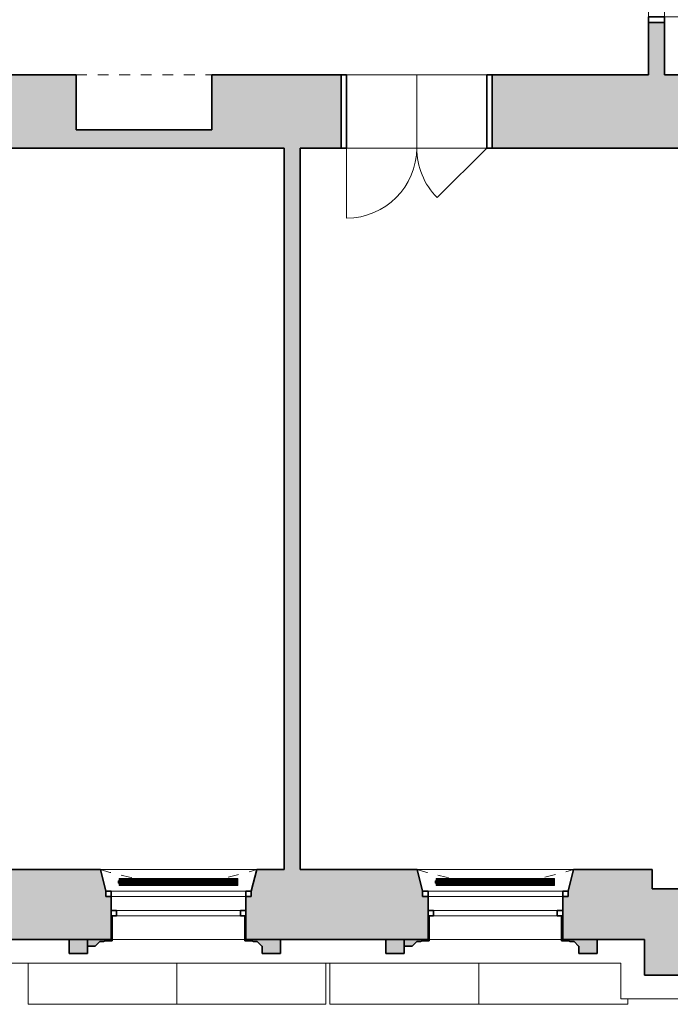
# Model space of a CAD drawing. Header units: metres. Extents: x -0.2 to 46.9, y -0.5 to 28.
# Tile 19 of 30: x 28.2 to 34.2, y -0.2 to 8.9. Entities that reach past the tile are written whole.
import ezdxf

# ---------------------------------------------------------------- set-up
doc = ezdxf.new("R2010")
doc.units = ezdxf.units.M
doc.linetypes.add('AV - Cerch_ 1 tecka 4mm', pattern=[0.006, 0.004, -0.001, 0, -0.001])
for name, color, linetype, lineweight in [('AV-SRAFY', 7, 'Continuous', 35), ('AV-STAVBA', 7, 'Continuous', 18), ('AV-VYBAVENI', 7, 'Continuous', 18)]:
    doc.layers.add(name, color=color, linetype=linetype, lineweight=lineweight)

# ---------------------------------------------------------------- blocks, each defined once
blk = doc.blocks.new('DO_1-L_Ocel_ - 800x1970_150-925843-3NP')
at = {"layer": 'AV-STAVBA', "color": 254, "true_color": 0xcccccc}
for p, q in [((0.4, 0.875), (0.4, 0.075)), ((-0.4, 0.075), (0.4, 0.075)), ((-0.4, -0.075), (0.4, -0.075))]:
    blk.add_line(p, q, dxfattribs=at)
at = {"layer": 'AV-STAVBA', "color": 254, "linetype": 'AV - Cerch_ 1 tecka 4mm', "true_color": 0xcccccc}
for p, q in [((-0.45, 0.075), (0.45, 0.075)), ((-0.4, 0.075), (0.4, 0.075)), ((-0.45, -0.075), (0.45, -0.075)), ((-0.4, -0.075), (0.4, -0.075))]:
    blk.add_line(p, q, dxfattribs=at)
at = {"layer": 'AV-STAVBA', "color": 254, "lineweight": 35, "true_color": 0xcccccc}
for p, q in [((-0.4, 0.075), (-0.45, 0.075)), ((-0.45, 0.075), (-0.45, -0.075)), ((-0.4, -0.075), (-0.4, 0.075)), ((0.45, 0.075), (0.4, 0.075)), ((0.4, 0.075), (0.4, -0.075)), ((0.45, -0.075), (0.45, 0.075)), ((-0.45, -0.075), (-0.4, -0.075)), ((0.4, -0.075), (0.45, -0.075))]:
    blk.add_line(p, q, dxfattribs=at)
at = {"layer": 'AV-STAVBA', "color": 254, "true_color": 0xcccccc}
blk.add_arc((0.4, 0.075), 0.8, 90, 180, dxfattribs=at)
blk = doc.blocks.new('GM_Nika_obdélníková - 1560x2600-996964-3NP')
at = {"layer": 'AV-STAVBA', "color": 254, "linetype": 'AV - Cerch_ 1 tecka 4mm', "true_color": 0xcccccc}
blk.add_line((-0.63, 0.34), (0.63, 0.34), dxfattribs=at)
blk = doc.blocks.new('DO_2-L_Obl__členěné_222 - 1300x2550_zdobné-998353-3NP')
at = {"layer": 'AV-STAVBA', "color": 254, "true_color": 0xcccccc}
for p, q in [((0.65, 0.86), (0.65, 0.21)), ((-0.65, 0.21), (-0.1904, 0.6696)), ((-0.65, 0.21), (0.65, 0.21)), ((-0.65, -0.47), (-0.65, 0.21)), ((0, 0.21), (0, -0.47)), ((0.65, -0.47), (0.65, 0.21)), ((-0.7, -0.47), (-0.65, -0.47)), ((-0.65, -0.47), (0.65, -0.47)), ((0.65, -0.47), (0.7, -0.47))]:
    blk.add_line(p, q, dxfattribs=at)
at = {"layer": 'AV-STAVBA', "color": 254, "lineweight": 35, "true_color": 0xcccccc}
for p, q in [((-0.65, 0.21), (-0.7, 0.21)), ((-0.7, 0.21), (-0.7, -0.47)), ((-0.65, -0.47), (-0.65, 0.21)), ((0.7, 0.21), (0.65, 0.21)), ((0.65, 0.21), (0.65, -0.47)), ((0.7, -0.47), (0.7, 0.21)), ((-0.7, -0.47), (-0.65, -0.47)), ((0.65, -0.47), (0.7, -0.47))]:
    blk.add_line(p, q, dxfattribs=at)
at = {"layer": 'AV-STAVBA', "color": 254, "linetype": 'AV - Cerch_ 1 tecka 4mm', "true_color": 0xcccccc}
for p, q in [((-0.65, 0.21), (0.65, 0.21)), ((-0.7, -0.47), (0.7, -0.47)), ((-0.65, -0.47), (0.65, -0.47))]:
    blk.add_line(p, q, dxfattribs=at)
at = {"layer": 'AV-STAVBA', "color": 254, "true_color": 0xcccccc}
for centre, start, end in [((0.65, 0.21), 90, 180), ((-0.65, 0.21), 360, 45)]:
    blk.add_arc(centre, 0.65, start, end, dxfattribs=at)
blk = doc.blocks.new('WI_2-2_dvojité_bez středního sloupku - 1250x2320-1217601-3NP')
at = {"layer": 'AV-STAVBA', "color": 254, "linetype": 'AV - Cerch_ 1 tecka 4mm', "lineweight": 13, "true_color": 0xcccccc}
for p, q in [((0.675, 0.325), (-0.675, 0.325)), ((-0.675, 0.325), (0.675, 0.325)), ((0.625, 0.325), (-0.625, 0.325)), ((0.675, -0.325), (-0.675, -0.325)), ((0.625, -0.325), (-0.625, -0.325)), ((-0.625, -0.325), (0.625, -0.325))]:
    blk.add_line(p, q, dxfattribs=at)
at = {"layer": 'AV-STAVBA', "color": 254, "lineweight": 35, "true_color": 0xcccccc}
for p, q in [((-0.625, 0.125), (-0.675, 0.125)), ((-0.675, 0.125), (-0.675, 0.075)), ((-0.625, 0.075), (-0.625, 0.125)), ((0.675, 0.125), (0.625, 0.125)), ((0.625, 0.125), (0.625, 0.075)), ((0.675, 0.075), (0.675, 0.125)), ((-0.675, 0.075), (-0.625, 0.075)), ((0.625, 0.075), (0.675, 0.075)), ((-0.625, -0.105), (-0.625, -0.055)), ((-0.625, -0.055), (-0.575, -0.055)), ((-0.575, -0.055), (-0.575, -0.105)), ((0.575, -0.105), (0.575, -0.055)), ((0.575, -0.055), (0.625, -0.055)), ((0.625, -0.055), (0.625, -0.105)), ((-0.575, -0.105), (-0.625, -0.105)), ((0.625, -0.105), (0.575, -0.105))]:
    blk.add_line(p, q, dxfattribs=at)
at = {"layer": 'AV-STAVBA', "color": 254, "true_color": 0xcccccc}
for p, q in [((-0.675, 0.075), (-0.675, 0.125)), ((-0.675, 0.125), (0.675, 0.125)), ((-0.625, 0.125), (0.031, 0.125)), ((-0.625, 0.075), (-0.625, 0.125)), ((0.031, 0.125), (0.625, 0.125)), ((0.625, 0.075), (0.625, 0.125)), ((0.675, 0.075), (0.675, 0.125)), ((-0.675, 0.075), (0.675, 0.075)), ((0.031, 0.075), (-0.625, 0.075)), ((0.625, 0.075), (0.031, 0.075)), ((-0.625, -0.055), (-0.625, -0.105)), ((-0.625, -0.055), (0.625, -0.055)), ((0.031, -0.055), (-0.575, -0.055)), ((-0.575, -0.055), (-0.575, -0.105)), ((0.575, -0.055), (0.031, -0.055)), ((0.575, -0.055), (0.575, -0.105)), ((0.625, -0.055), (0.625, -0.105)), ((-0.625, -0.105), (0.625, -0.105)), ((-0.575, -0.105), (0.031, -0.105)), ((0.031, -0.105), (0.575, -0.105))]:
    blk.add_line(p, q, dxfattribs=at)
blk = doc.blocks.new('GM_Nika se zkoseným ostěním a klenutým nadpražím - 1350x2500_200-1217707-3NP')
at = {"layer": 'AV-STAVBA', "color": 254, "linetype": 'AV - Cerch_ 1 tecka 4mm', "lineweight": 13, "true_color": 0xcccccc}
for p, q in [((0.675, 0.325), (-0.675, 0.325)), ((0.725, -0.325), (-0.725, -0.325))]:
    blk.add_line(p, q, dxfattribs=at)
blk.add_arc((0, -2.5374), 2.3281, 71.85581, 108.14419, dxfattribs=at)
blk = doc.blocks.new('GM_Nika_zkosené ostění - v900-1218213-3NP')
at = {"layer": 'AV-STAVBA', "color": 254, "linetype": 'AV - Cerch_ 1 tecka 4mm', "lineweight": 13, "true_color": 0xcccccc}
blk.add_line((-0.6, 0.325), (0.85, 0.325), dxfattribs=at)
blk = doc.blocks.new('Podokenní římsa 3NP - Podokenní římsa 3NP-1611802-3NP')
at = {"layer": 'AV-STAVBA', "color": 254, "true_color": 0xcccccc}
for p, q in [((21.7948, 0.1382), (33.7591, 0.1382)), ((33.7591, 0.1382), (33.7591, -0.1918)), ((33.7591, -0.1918), (34.8191, -0.1918))]:
    blk.add_line(p, q, dxfattribs=at)
blk = doc.blocks.new('Tympanon a šambrána 3NP7 - Tympanon a šambrána 2NP-1616171-3NP')
at = {"layer": 'AV-STAVBA', "true_color": 0xcccccc}
h = blk.add_hatch(color=254, dxfattribs=at)
h.paths.add_polyline_path([(7.6298, 0.2282), (7.7999, 0.2282), (7.7999, 0.3582), (7.4799, 0.3582), (7.4799, 0.5782), (7.4699, 0.5782), (7.4699, 0.3482), (7.5349, 0.3482), (7.5501, 0.3394), (7.5851, 0.3394), (7.6276, 0.297), (7.6298, 0.297)])
h.paths.add_polyline_path([(6.0099, 0.297), (6.0822, 0.297), (6.1246, 0.3394), (6.1596, 0.3394), (6.1749, 0.3482), (6.2399, 0.3482), (6.2399, 0.5782), (6.2299, 0.5782), (6.2299, 0.3582), (6.0099, 0.3582)])
blk.add_hatch(color=254, dxfattribs=at).paths.add_polyline_path([(6.0099, 0.2282), (6.0099, 0.3582), (5.8398, 0.3582), (5.8398, 0.2282)])
at = {"layer": 'AV-STAVBA', "color": 254, "lineweight": 35, "true_color": 0xcccccc}
for p, q in [((6.2299, 0.5782), (6.2299, 0.3582)), ((6.2399, 0.3482), (6.2399, 0.5782)), ((7.4699, 0.5782), (7.4699, 0.3482)), ((7.4799, 0.3582), (7.4799, 0.5782)), ((6.0099, 0.3582), (5.8398, 0.3582)), ((5.8398, 0.3582), (5.8398, 0.2282)), ((6.2299, 0.3582), (6.0099, 0.3582)), ((6.0099, 0.3582), (6.0099, 0.297)), ((6.0099, 0.2282), (6.0099, 0.3582)), ((6.0099, 0.297), (6.0822, 0.297)), ((6.0822, 0.297), (6.1246, 0.3394)), ((6.1246, 0.3394), (6.1596, 0.3394)), ((6.1596, 0.3394), (6.1749, 0.3482)), ((6.1749, 0.3482), (6.2399, 0.3482)), ((7.4699, 0.3482), (7.5349, 0.3482)), ((7.7999, 0.3582), (7.4799, 0.3582)), ((7.5349, 0.3482), (7.5501, 0.3394)), ((7.5501, 0.3394), (7.5851, 0.3394)), ((7.5851, 0.3394), (7.6276, 0.297)), ((7.6276, 0.297), (7.6298, 0.297)), ((7.6298, 0.297), (7.6298, 0.2282)), ((7.7999, 0.2282), (7.7999, 0.3582)), ((5.8398, 0.2282), (6.0099, 0.2282)), ((7.6298, 0.2282), (7.7999, 0.2282))]:
    blk.add_line(p, q, dxfattribs=at)
blk = doc.blocks.new('Tympanon a šambrána 3NP8 - Tympanon a šambrána 2NP-1616281-3NP')
at = {"layer": 'AV-STAVBA', "true_color": 0xcccccc}
h = blk.add_hatch(color=254, dxfattribs=at)
h.paths.add_polyline_path([(7.6298, 0.2282), (7.7999, 0.2282), (7.7999, 0.3582), (7.4799, 0.3582), (7.4799, 0.5782), (7.4699, 0.5782), (7.4699, 0.3482), (7.5349, 0.3482), (7.5501, 0.3394), (7.5851, 0.3394), (7.6276, 0.297), (7.6298, 0.297)])
h.paths.add_polyline_path([(6.0822, 0.297), (6.1246, 0.3394), (6.1596, 0.3394), (6.1749, 0.3482), (6.2399, 0.3482), (6.2399, 0.5782), (6.2299, 0.5782), (6.2299, 0.3582), (6.0099, 0.3582), (6.0099, 0.297)])
blk.add_hatch(color=254, dxfattribs=at).paths.add_polyline_path([(6.0099, 0.2282), (6.0099, 0.3582), (5.8398, 0.3582), (5.8398, 0.2282)])
at = {"layer": 'AV-STAVBA', "color": 254, "lineweight": 35, "true_color": 0xcccccc}
for p, q in [((6.2299, 0.5782), (6.2299, 0.3582)), ((6.2399, 0.3482), (6.2399, 0.5782)), ((7.4699, 0.5782), (7.4699, 0.3482)), ((7.4799, 0.3582), (7.4799, 0.5782)), ((6.0099, 0.3582), (5.8398, 0.3582)), ((5.8398, 0.3582), (5.8398, 0.2282)), ((6.2299, 0.3582), (6.0099, 0.3582)), ((6.0099, 0.3582), (6.0099, 0.297)), ((6.0099, 0.2282), (6.0099, 0.3582)), ((6.0099, 0.297), (6.0822, 0.297)), ((6.0822, 0.297), (6.1246, 0.3394)), ((6.1246, 0.3394), (6.1596, 0.3394)), ((6.1596, 0.3394), (6.1749, 0.3482)), ((6.1749, 0.3482), (6.2399, 0.3482)), ((7.4699, 0.3482), (7.5349, 0.3482)), ((7.7999, 0.3582), (7.4799, 0.3582)), ((7.5349, 0.3482), (7.5501, 0.3394)), ((7.5501, 0.3394), (7.5851, 0.3394)), ((7.5851, 0.3394), (7.6276, 0.297)), ((7.6276, 0.297), (7.6298, 0.297)), ((7.6298, 0.297), (7.6298, 0.2282)), ((7.7999, 0.2282), (7.7999, 0.3582)), ((5.8398, 0.2282), (6.0099, 0.2282)), ((7.6298, 0.2282), (7.7999, 0.2282))]:
    blk.add_line(p, q, dxfattribs=at)
blk = doc.blocks.new('D0089 - 1514 - OÚPSŘ_Benešova_rvt-1-3NP')
at = {"layer": 'AV-SRAFY', "lineweight": 18, "true_color": 0xcccccc}
h = blk.add_hatch(color=254, dxfattribs=at)
h.paths.add_polyline_path([(34.1648, 8.3782), (34.1648, 8.8632), (34.0148, 8.8632), (34.0148, 8.3782)])
h.paths.add_polyline_path([(34.0148, 9.7632), (34.1648, 9.7632), (34.1648, 14.0482), (34.0148, 14.0482), (34.0148, 9.9449)])
h = blk.add_hatch(color=254, dxfattribs=at)
h.paths.add_polyline_path([(32.5648, 7.6982), (39.2348, 7.6982), (39.2348, 8.3782), (32.5648, 8.3782)])
h.paths.add_polyline_path([(18.6548, 7.6982), (19.0224, 7.6982), (19.0224, 8.3782), (17.7648, 8.3782), (17.7648, 8.0382), (17.5048, 8.0382), (17.5048, 7.6982), (18.0048, 7.6982), (18.0048, 7.8732), (18.6548, 7.8732), (18.6548, 7.7112)])
h.paths.add_polyline_path([(20.4224, 7.6982), (22.8123, 7.6982), (22.8123, 8.3782), (20.4224, 8.3782)])
h.paths.add_polyline_path([(30.7848, 7.6982), (31.1648, 7.6982), (31.1648, 8.3782), (29.9648, 8.3782), (29.9648, 7.8682), (28.7048, 7.8682), (28.7048, 8.3782), (24.2123, 8.3782), (24.2123, 7.6982), (30.6348, 7.6982)])
blk.add_hatch(color=254, dxfattribs=at).paths.add_polyline_path([(30.6348, 1.0082), (30.7848, 1.0082), (30.7848, 7.6982), (30.6348, 7.6982), (30.6348, 1.2801)])
h = blk.add_hatch(color=254, dxfattribs=at)
h.paths.add_polyline_path([(5.4448, 0.3582), (6.2299, 0.3582), (6.2299, 0.7582), (6.1799, 0.7582), (6.1799, 0.8082), (6.1299, 1.0082), (5.4348, 1.0082), (5.4348, 0.3582)])
h.paths.add_polyline_path([(26.1098, 0.3582), (26.1098, 0.7582), (26.0598, 0.7582), (26.0598, 0.8082), (26.0098, 1.0082), (24.5098, 1.0082), (24.4598, 0.8082), (24.4598, 0.7582), (24.4098, 0.7582), (24.4098, 0.3582), (25.8487, 0.3582)])
h.paths.add_polyline_path([(33.9791, 0.3582), (33.9791, 0.8282), (34.0498, 0.8282), (34.0498, 1.0082), (33.3198, 1.0082), (33.2698, 0.8082), (33.2698, 0.7582), (33.2198, 0.7582), (33.2198, 0.3582), (33.8314, 0.3582)])
h.paths.add_polyline_path([(13.8748, 0.3582), (14.9998, 0.3582), (14.9998, 0.7582), (14.9498, 0.7582), (14.9498, 0.8082), (14.8998, 1.0082), (13.4498, 1.0082), (13.3998, 0.8082), (13.3998, 0.7582), (13.3498, 0.7582), (13.3498, 0.3582), (13.3759, 0.3582)])
h.paths.add_polyline_path([(9.1599, 0.3582), (9.1599, 0.7582), (9.1099, 0.7582), (9.1099, 0.8082), (9.0599, 1.0082), (7.5799, 1.0082), (7.5299, 0.8082), (7.5299, 0.7582), (7.4799, 0.7582), (7.4799, 0.3582), (8.8856, 0.3582)])
h.paths.add_polyline_path([(27.3598, 0.3582), (29.0298, 0.3582), (29.0298, 0.7582), (28.9798, 0.7582), (28.9798, 0.8082), (28.9298, 1.0082), (27.4598, 1.0082), (27.4098, 0.8082), (27.4098, 0.7582), (27.3598, 0.7582), (27.3598, 0.5581)])
h.paths.add_polyline_path([(23.1598, 0.3582), (23.1598, 0.7582), (23.1098, 0.7582), (23.1098, 0.8082), (23.0598, 1.0082), (21.0598, 1.0082), (21.0198, 0.8082), (20.9698, 0.8082), (20.9698, 0.7582), (20.9198, 0.7582), (20.9198, 0.3582), (22.8552, 0.3582)])
h.paths.add_polyline_path([(16.2498, 0.3582), (18.5198, 0.3582), (18.5198, 0.7582), (18.4698, 0.7582), (18.4698, 0.8082), (18.4198, 0.8082), (18.3798, 1.0082), (16.3498, 1.0082), (16.2998, 0.8082), (16.2998, 0.7582), (16.2498, 0.7582), (16.2498, 0.5581)])
h.paths.add_polyline_path([(10.4099, 0.3582), (12.0998, 0.3582), (12.0998, 0.7582), (12.0498, 0.7582), (12.0498, 0.8082), (11.9998, 1.0082), (10.5099, 1.0082), (10.4599, 0.8082), (10.4599, 0.7582), (10.4099, 0.7582), (10.4099, 0.5581)])
h.paths.add_polyline_path([(31.9698, 0.3582), (31.9698, 0.7582), (31.9198, 0.7582), (31.9198, 0.8082), (31.8698, 1.0082), (30.3798, 1.0082), (30.3298, 0.8082), (30.3298, 0.7582), (30.2798, 0.7582), (30.2798, 0.3582), (31.8357, 0.3582)])
h = blk.add_hatch(color=254, dxfattribs=at)
h.paths.add_polyline_path([(33.9791, 0.0282), (35.5198, 0.0282), (35.5198, 0.4482), (35.4698, 0.4482), (35.4698, 0.4982), (35.4198, 0.4982), (35.3798, 0.8282), (33.9791, 0.8282), (33.9791, 0.3582)])
h.paths.add_polyline_path([(38.0721, 0.0282), (39.2648, 0.0282), (39.2648, 0.3282), (39.7648, 0.3282), (39.7648, 0.8282), (38.0598, 0.8282), (38.0198, 0.4982), (37.9698, 0.4982), (37.9698, 0.4482), (37.9198, 0.4482), (37.9198, 0.0282)])
at = {"layer": 'AV-STAVBA', "color": 254, "lineweight": 35, "true_color": 0xcccccc}
for p, q in [((34.1648, 8.8632), (34.0148, 8.8632)), ((34.0148, 8.8632), (34.0148, 8.3782)), ((34.1648, 8.3782), (34.1648, 8.8632)), ((28.7048, 8.3782), (24.2123, 8.3782)), ((28.7048, 7.8682), (28.7048, 8.3782)), ((31.1648, 8.3782), (29.9648, 8.3782)), ((29.9648, 8.3782), (29.9648, 7.8682)), ((31.1648, 7.6982), (31.1648, 8.3782)), ((34.0148, 8.3782), (32.5648, 8.3782)), ((32.5648, 8.3782), (32.5648, 7.6982)), ((39.2348, 8.3782), (34.1648, 8.3782)), ((29.9648, 7.8682), (28.7048, 7.8682)), ((24.2123, 7.6982), (30.6348, 7.6982)), ((30.6348, 7.6982), (30.6348, 1.0082)), ((30.7848, 7.6982), (31.1648, 7.6982)), ((30.7848, 1.0082), (30.7848, 7.6982)), ((32.5648, 7.6982), (39.2348, 7.6982)), ((28.9298, 1.0082), (27.4598, 1.0082)), ((28.9798, 0.8082), (28.9298, 1.0082)), ((30.3798, 1.0082), (30.3298, 0.8082)), ((30.6348, 1.0082), (30.3798, 1.0082)), ((31.8698, 1.0082), (30.7848, 1.0082)), ((31.9198, 0.8082), (31.8698, 1.0082)), ((33.3198, 1.0082), (33.2698, 0.8082)), ((34.0498, 1.0082), (33.3198, 1.0082)), ((34.0498, 0.8282), (34.0498, 1.0082)), ((35.3798, 0.8282), (34.0498, 0.8282)), ((29.0298, 0.6282), (29.0298, 0.7582)), ((30.2798, 0.7582), (30.2798, 0.6282)), ((31.9698, 0.6282), (31.9698, 0.7582)), ((33.2198, 0.7582), (33.2198, 0.6282)), ((29.0298, 0.3582), (29.0298, 0.5782)), ((30.2798, 0.5782), (30.2798, 0.3582)), ((31.9698, 0.3582), (31.9698, 0.5782)), ((33.2198, 0.5782), (33.2198, 0.3582)), ((27.3598, 0.3582), (29.0298, 0.3582)), ((30.2798, 0.3582), (31.9698, 0.3582)), ((33.2198, 0.3582), (33.9791, 0.3582)), ((33.9791, 0.3582), (33.9791, 0.0282)), ((33.9791, 0.0282), (35.5198, 0.0282))]:
    blk.add_line(p, q, dxfattribs=at)
at = {"layer": 'AV-STAVBA', "color": 254, "true_color": 0xcccccc}
for p, q in [((32.5148, 7.6982), (31.2148, 7.6982)), ((30.2798, 0.7582), (29.0298, 0.7582)), ((33.2198, 0.7582), (31.9698, 0.7582)), ((30.2698, 0.3582), (29.0398, 0.3582)), ((33.2098, 0.3582), (31.9798, 0.3582)), ((28.2577, 0.1382), (28.2577, -0.2418)), ((29.6403, 0.1382), (29.6403, -0.2418)), ((31.0229, -0.2418), (31.0229, 0.1382)), ((31.0577, 0.1382), (31.0577, -0.2418)), ((32.4403, 0.1382), (32.4403, -0.2418)), ((29.6403, -0.2418), (28.2577, -0.2418)), ((31.0229, -0.2418), (29.6403, -0.2418)), ((32.4403, -0.2418), (31.0577, -0.2418)), ((33.8229, -0.2418), (32.4403, -0.2418)), ((33.8229, -0.2418), (33.8229, -0.1918))]:
    blk.add_line(p, q, dxfattribs=at)
at = {"layer": 'AV-STAVBA', "color": 254, "lineweight": 18, "true_color": 0xcccccc}
for name, p, rotation in [('DO_1-L_Ocel_ - 800x1970_150-925843-3NP', (34.0898, 9.3132), 269.9999999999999), ('DO_2-L_Obl__členěné_222 - 1300x2550_zdobné-998353-3NP', (31.8648, 7.9082), 180), ('GM_Nika se zkoseným ostěním a klenutým nadpražím - 1350x2500_200-1217707-3NP', (29.6548, 0.6832), 180), ('GM_Nika se zkoseným ostěním a klenutým nadpražím - 1350x2500_200-1217707-3NP', (32.5948, 0.6832), 180)]:
    blk.add_blockref(name, p, dxfattribs=dict(at, rotation=rotation))
for name, p in [('GM_Nika_obdélníková - 1560x2600-996964-3NP', (29.3348, 8.0382)), ('GM_Nika_zkosené ostění - v900-1218213-3NP', (29.5298, 0.6832)), ('WI_2-2_dvojité_bez středního sloupku - 1250x2320-1217601-3NP', (29.6548, 0.6832)), ('GM_Nika_zkosené ostění - v900-1218213-3NP', (32.4698, 0.6832)), ('WI_2-2_dvojité_bez středního sloupku - 1250x2320-1217601-3NP', (32.5948, 0.6832)), ('Tympanon a šambrána 3NP7 - Tympanon a šambrána 2NP-1616171-3NP', (22.8, 0)), ('Tympanon a šambrána 3NP8 - Tympanon a šambrána 2NP-1616281-3NP', (25.74, 0)), ('Podokenní římsa 3NP - Podokenní římsa 3NP-1611802-3NP', (0, 0))]:
    blk.add_blockref(name, p, dxfattribs=at)
blk = doc.blocks.new('PF_Deskový radiátor_připojení boční - 1100_600_66-835213-3NP')
at = {"layer": 'AV-VYBAVENI', "color": 5, "true_color": 0x0000ff}
for p, q in [((-0.55, 0.01), (-0.56, 0.01)), ((-0.56, 0.01), (-0.56, -0.01)), ((-0.56, 0.01), (-0.56, 0.0097)), ((-0.55, 0.01), (-0.56, 0.01)), ((-0.56, 0.01), (-0.56, 0.0097)), ((-0.56, 0.01), (-0.56, 0.0097)), ((0.55, 0.033), (-0.55, 0.033)), ((-0.55, 0.033), (-0.55, -0.033)), ((-0.543, -0.026), (-0.543, 0.026)), ((-0.543, 0.026), (0.543, 0.026)), ((-0.533, 0.026), (-0.536, 0.026)), ((-0.536, 0.026), (-0.536, -0.026)), ((-0.533, -0.026), (-0.533, 0.026)), ((-0.5245, 0.026), (-0.5275, 0.026)), ((-0.5275, 0.026), (-0.5275, -0.026)), ((-0.5245, -0.026), (-0.5245, 0.026)), ((-0.516, 0.026), (-0.519, 0.026)), ((-0.519, 0.026), (-0.519, -0.026)), ((-0.516, -0.026), (-0.516, 0.026)), ((-0.5075, 0.026), (-0.5105, 0.026)), ((-0.5105, 0.026), (-0.5105, -0.026)), ((-0.5075, -0.026), (-0.5075, 0.026)), ((-0.499, 0.026), (-0.502, 0.026)), ((-0.502, 0.026), (-0.502, -0.026)), ((-0.499, -0.026), (-0.499, 0.026)), ((-0.4905, 0.026), (-0.4935, 0.026)), ((-0.4935, 0.026), (-0.4935, -0.026)), ((-0.4905, -0.026), (-0.4905, 0.026)), ((-0.482, 0.026), (-0.485, 0.026)), ((-0.485, 0.026), (-0.485, -0.026)), ((-0.482, -0.026), (-0.482, 0.026)), ((-0.4735, 0.026), (-0.4765, 0.026)), ((-0.4765, 0.026), (-0.4765, -0.026)), ((-0.4735, -0.026), (-0.4735, 0.026)), ((-0.465, 0.026), (-0.468, 0.026)), ((-0.468, 0.026), (-0.468, -0.026)), ((-0.465, -0.026), (-0.465, 0.026)), ((-0.4565, 0.026), (-0.4595, 0.026)), ((-0.4595, 0.026), (-0.4595, -0.026)), ((-0.4565, -0.026), (-0.4565, 0.026)), ((-0.448, 0.026), (-0.451, 0.026)), ((-0.451, 0.026), (-0.451, -0.026)), ((-0.448, -0.026), (-0.448, 0.026)), ((-0.4395, 0.026), (-0.4425, 0.026)), ((-0.4425, 0.026), (-0.4425, -0.026)), ((-0.4395, -0.026), (-0.4395, 0.026)), ((-0.431, 0.026), (-0.434, 0.026)), ((-0.434, 0.026), (-0.434, -0.026)), ((-0.431, -0.026), (-0.431, 0.026)), ((-0.4225, 0.026), (-0.4255, 0.026)), ((-0.4255, 0.026), (-0.4255, -0.026)), ((-0.4225, -0.026), (-0.4225, 0.026)), ((-0.414, 0.026), (-0.417, 0.026)), ((-0.417, 0.026), (-0.417, -0.026)), ((-0.414, -0.026), (-0.414, 0.026)), ((-0.4055, 0.026), (-0.4085, 0.026)), ((-0.4085, 0.026), (-0.4085, -0.026)), ((-0.4055, -0.026), (-0.4055, 0.026)), ((-0.397, 0.026), (-0.4, 0.026)), ((-0.4, 0.026), (-0.4, -0.026)), ((-0.397, -0.026), (-0.397, 0.026)), ((-0.3885, 0.026), (-0.3915, 0.026)), ((-0.3915, 0.026), (-0.3915, -0.026)), ((-0.3885, -0.026), (-0.3885, 0.026)), ((-0.38, 0.026), (-0.383, 0.026)), ((-0.383, 0.026), (-0.383, -0.026)), ((-0.38, -0.026), (-0.38, 0.026)), ((-0.3715, 0.026), (-0.3745, 0.026)), ((-0.3745, 0.026), (-0.3745, -0.026)), ((-0.3715, -0.026), (-0.3715, 0.026)), ((-0.363, 0.026), (-0.366, 0.026)), ((-0.366, 0.026), (-0.366, -0.026)), ((-0.363, -0.026), (-0.363, 0.026)), ((-0.3545, 0.026), (-0.3575, 0.026)), ((-0.3575, 0.026), (-0.3575, -0.026)), ((-0.3545, -0.026), (-0.3545, 0.026)), ((-0.346, 0.026), (-0.349, 0.026)), ((-0.349, 0.026), (-0.349, -0.026)), ((-0.346, -0.026), (-0.346, 0.026)), ((-0.3375, 0.026), (-0.3405, 0.026)), ((-0.3405, 0.026), (-0.3405, -0.026)), ((-0.3375, -0.026), (-0.3375, 0.026)), ((-0.329, 0.026), (-0.332, 0.026)), ((-0.332, 0.026), (-0.332, -0.026)), ((-0.329, -0.026), (-0.329, 0.026)), ((-0.3205, 0.026), (-0.3235, 0.026)), ((-0.3235, 0.026), (-0.3235, -0.026)), ((-0.3205, -0.026), (-0.3205, 0.026)), ((-0.312, 0.026), (-0.315, 0.026)), ((-0.315, 0.026), (-0.315, -0.026)), ((-0.312, -0.026), (-0.312, 0.026)), ((-0.3035, 0.026), (-0.3065, 0.026)), ((-0.3065, 0.026), (-0.3065, -0.026)), ((-0.3035, -0.026), (-0.3035, 0.026)), ((-0.295, 0.026), (-0.298, 0.026)), ((-0.298, 0.026), (-0.298, -0.026)), ((-0.295, -0.026), (-0.295, 0.026)), ((-0.2865, 0.026), (-0.2895, 0.026)), ((-0.2895, 0.026), (-0.2895, -0.026)), ((-0.2865, -0.026), (-0.2865, 0.026)), ((-0.278, 0.026), (-0.281, 0.026)), ((-0.281, 0.026), (-0.281, -0.026)), ((-0.278, -0.026), (-0.278, 0.026)), ((-0.2695, 0.026), (-0.2725, 0.026)), ((-0.2725, 0.026), (-0.2725, -0.026)), ((-0.2695, -0.026), (-0.2695, 0.026)), ((-0.261, 0.026), (-0.264, 0.026)), ((-0.264, 0.026), (-0.264, -0.026)), ((-0.261, -0.026), (-0.261, 0.026)), ((-0.2525, 0.026), (-0.2555, 0.026)), ((-0.2555, 0.026), (-0.2555, -0.026)), ((-0.2525, -0.026), (-0.2525, 0.026)), ((-0.244, 0.026), (-0.247, 0.026)), ((-0.247, 0.026), (-0.247, -0.026)), ((-0.244, -0.026), (-0.244, 0.026)), ((-0.2355, 0.026), (-0.2385, 0.026)), ((-0.2385, 0.026), (-0.2385, -0.026)), ((-0.2355, -0.026), (-0.2355, 0.026)), ((-0.227, 0.026), (-0.23, 0.026)), ((-0.23, 0.026), (-0.23, -0.026)), ((-0.227, -0.026), (-0.227, 0.026)), ((-0.2185, 0.026), (-0.2215, 0.026)), ((-0.2215, 0.026), (-0.2215, -0.026)), ((-0.2185, -0.026), (-0.2185, 0.026)), ((-0.21, 0.026), (-0.213, 0.026)), ((-0.213, 0.026), (-0.213, -0.026)), ((-0.21, -0.026), (-0.21, 0.026)), ((-0.2015, 0.026), (-0.2045, 0.026)), ((-0.2045, 0.026), (-0.2045, -0.026)), ((-0.2015, -0.026), (-0.2015, 0.026)), ((-0.193, 0.026), (-0.196, 0.026)), ((-0.196, 0.026), (-0.196, -0.026)), ((-0.193, -0.026), (-0.193, 0.026)), ((-0.1845, 0.026), (-0.1875, 0.026)), ((-0.1875, 0.026), (-0.1875, -0.026)), ((-0.1845, -0.026), (-0.1845, 0.026)), ((-0.176, 0.026), (-0.179, 0.026)), ((-0.179, 0.026), (-0.179, -0.026)), ((-0.176, -0.026), (-0.176, 0.026)), ((-0.1675, 0.026), (-0.1705, 0.026)), ((-0.1705, 0.026), (-0.1705, -0.026)), ((-0.1675, -0.026), (-0.1675, 0.026)), ((-0.159, 0.026), (-0.162, 0.026)), ((-0.162, 0.026), (-0.162, -0.026)), ((-0.159, -0.026), (-0.159, 0.026)), ((-0.1505, 0.026), (-0.1535, 0.026)), ((-0.1535, 0.026), (-0.1535, -0.026)), ((-0.1505, -0.026), (-0.1505, 0.026)), ((-0.142, 0.026), (-0.145, 0.026)), ((-0.145, 0.026), (-0.145, -0.026)), ((-0.142, -0.026), (-0.142, 0.026)), ((-0.1335, 0.026), (-0.1365, 0.026)), ((-0.1365, 0.026), (-0.1365, -0.026)), ((-0.1335, -0.026), (-0.1335, 0.026)), ((-0.125, 0.026), (-0.128, 0.026)), ((-0.128, 0.026), (-0.128, -0.026)), ((-0.125, -0.026), (-0.125, 0.026)), ((-0.1165, 0.026), (-0.1195, 0.026)), ((-0.1195, 0.026), (-0.1195, -0.026)), ((-0.1165, -0.026), (-0.1165, 0.026)), ((-0.108, 0.026), (-0.111, 0.026)), ((-0.111, 0.026), (-0.111, -0.026)), ((-0.108, -0.026), (-0.108, 0.026)), ((-0.0995, 0.026), (-0.1025, 0.026)), ((-0.1025, 0.026), (-0.1025, -0.026)), ((-0.0995, -0.026), (-0.0995, 0.026)), ((-0.091, 0.026), (-0.094, 0.026)), ((-0.094, 0.026), (-0.094, -0.026)), ((-0.091, -0.026), (-0.091, 0.026)), ((-0.0825, 0.026), (-0.0855, 0.026)), ((-0.0855, 0.026), (-0.0855, -0.026)), ((-0.0825, -0.026), (-0.0825, 0.026)), ((-0.074, 0.026), (-0.077, 0.026)), ((-0.077, 0.026), (-0.077, -0.026)), ((-0.074, -0.026), (-0.074, 0.026)), ((-0.0655, 0.026), (-0.0685, 0.026)), ((-0.0685, 0.026), (-0.0685, -0.026)), ((-0.0655, -0.026), (-0.0655, 0.026)), ((-0.057, 0.026), (-0.06, 0.026)), ((-0.06, 0.026), (-0.06, -0.026)), ((-0.057, -0.026), (-0.057, 0.026)), ((-0.0485, 0.026), (-0.0515, 0.026)), ((-0.0515, 0.026), (-0.0515, -0.026)), ((-0.0485, -0.026), (-0.0485, 0.026)), ((-0.04, 0.026), (-0.043, 0.026)), ((-0.043, 0.026), (-0.043, -0.026)), ((-0.04, -0.026), (-0.04, 0.026)), ((-0.0315, 0.026), (-0.0345, 0.026)), ((-0.0345, 0.026), (-0.0345, -0.026)), ((-0.0315, -0.026), (-0.0315, 0.026)), ((-0.023, 0.026), (-0.026, 0.026)), ((-0.026, 0.026), (-0.026, -0.026)), ((-0.023, -0.026), (-0.023, 0.026)), ((-0.0145, 0.026), (-0.0175, 0.026)), ((-0.0175, 0.026), (-0.0175, -0.026)), ((-0.0145, -0.026), (-0.0145, 0.026)), ((-0.006, 0.026), (-0.009, 0.026)), ((-0.009, 0.026), (-0.009, -0.026)), ((-0.006, -0.026), (-0.006, 0.026)), ((0.0025, 0.026), (-0.0005, 0.026)), ((-0.0005, 0.026), (-0.0005, -0.026)), ((0.0025, -0.026), (0.0025, 0.026)), ((0.011, 0.026), (0.008, 0.026)), ((0.008, 0.026), (0.008, -0.026)), ((0.011, -0.026), (0.011, 0.026)), ((0.0195, 0.026), (0.0165, 0.026)), ((0.0165, 0.026), (0.0165, -0.026)), ((0.0195, -0.026), (0.0195, 0.026)), ((0.028, 0.026), (0.025, 0.026)), ((0.025, 0.026), (0.025, -0.026)), ((0.028, -0.026), (0.028, 0.026)), ((0.0365, 0.026), (0.0335, 0.026)), ((0.0335, 0.026), (0.0335, -0.026)), ((0.0365, -0.026), (0.0365, 0.026)), ((0.045, 0.026), (0.042, 0.026)), ((0.042, 0.026), (0.042, -0.026)), ((0.045, -0.026), (0.045, 0.026)), ((0.0535, 0.026), (0.0505, 0.026)), ((0.0505, 0.026), (0.0505, -0.026)), ((0.0535, -0.026), (0.0535, 0.026)), ((0.062, 0.026), (0.059, 0.026)), ((0.059, 0.026), (0.059, -0.026)), ((0.062, -0.026), (0.062, 0.026)), ((0.0705, 0.026), (0.0675, 0.026)), ((0.0675, 0.026), (0.0675, -0.026)), ((0.0705, -0.026), (0.0705, 0.026)), ((0.079, 0.026), (0.076, 0.026)), ((0.076, 0.026), (0.076, -0.026)), ((0.079, -0.026), (0.079, 0.026)), ((0.0875, 0.026), (0.0845, 0.026)), ((0.0845, 0.026), (0.0845, -0.026)), ((0.0875, -0.026), (0.0875, 0.026)), ((0.096, 0.026), (0.093, 0.026)), ((0.093, 0.026), (0.093, -0.026)), ((0.096, -0.026), (0.096, 0.026)), ((0.1045, 0.026), (0.1015, 0.026)), ((0.1015, 0.026), (0.1015, -0.026)), ((0.1045, -0.026), (0.1045, 0.026)), ((0.113, 0.026), (0.11, 0.026)), ((0.11, 0.026), (0.11, -0.026)), ((0.113, -0.026), (0.113, 0.026)), ((0.1215, 0.026), (0.1185, 0.026)), ((0.1185, 0.026), (0.1185, -0.026)), ((0.1215, -0.026), (0.1215, 0.026)), ((0.13, 0.026), (0.127, 0.026)), ((0.127, 0.026), (0.127, -0.026)), ((0.13, -0.026), (0.13, 0.026)), ((0.1385, 0.026), (0.1355, 0.026)), ((0.1355, 0.026), (0.1355, -0.026)), ((0.1385, -0.026), (0.1385, 0.026)), ((0.147, 0.026), (0.144, 0.026)), ((0.144, 0.026), (0.144, -0.026)), ((0.147, -0.026), (0.147, 0.026)), ((0.1555, 0.026), (0.1525, 0.026)), ((0.1525, 0.026), (0.1525, -0.026)), ((0.1555, -0.026), (0.1555, 0.026)), ((0.164, 0.026), (0.161, 0.026)), ((0.161, 0.026), (0.161, -0.026)), ((0.164, -0.026), (0.164, 0.026)), ((0.1725, 0.026), (0.1695, 0.026)), ((0.1695, 0.026), (0.1695, -0.026)), ((0.1725, -0.026), (0.1725, 0.026)), ((0.181, 0.026), (0.178, 0.026)), ((0.178, 0.026), (0.178, -0.026)), ((0.181, -0.026), (0.181, 0.026)), ((0.1895, 0.026), (0.1865, 0.026)), ((0.1865, 0.026), (0.1865, -0.026)), ((0.1895, -0.026), (0.1895, 0.026)), ((0.198, 0.026), (0.195, 0.026)), ((0.195, 0.026), (0.195, -0.026)), ((0.198, -0.026), (0.198, 0.026)), ((0.2065, 0.026), (0.2035, 0.026)), ((0.2035, 0.026), (0.2035, -0.026)), ((0.2065, -0.026), (0.2065, 0.026)), ((0.215, 0.026), (0.212, 0.026)), ((0.212, 0.026), (0.212, -0.026)), ((0.215, -0.026), (0.215, 0.026)), ((0.2235, 0.026), (0.2205, 0.026)), ((0.2205, 0.026), (0.2205, -0.026)), ((0.2235, -0.026), (0.2235, 0.026)), ((0.232, 0.026), (0.229, 0.026)), ((0.229, 0.026), (0.229, -0.026)), ((0.232, -0.026), (0.232, 0.026)), ((0.2405, 0.026), (0.2375, 0.026)), ((0.2375, 0.026), (0.2375, -0.026)), ((0.2405, -0.026), (0.2405, 0.026)), ((0.249, 0.026), (0.246, 0.026)), ((0.246, 0.026), (0.246, -0.026)), ((0.249, -0.026), (0.249, 0.026)), ((0.2575, 0.026), (0.2545, 0.026)), ((0.2545, 0.026), (0.2545, -0.026)), ((0.2575, -0.026), (0.2575, 0.026)), ((0.266, 0.026), (0.263, 0.026)), ((0.263, 0.026), (0.263, -0.026)), ((0.266, -0.026), (0.266, 0.026)), ((0.2745, 0.026), (0.2715, 0.026)), ((0.2715, 0.026), (0.2715, -0.026)), ((0.2745, -0.026), (0.2745, 0.026)), ((0.283, 0.026), (0.28, 0.026)), ((0.28, 0.026), (0.28, -0.026)), ((0.283, -0.026), (0.283, 0.026)), ((0.2915, 0.026), (0.2885, 0.026)), ((0.2885, 0.026), (0.2885, -0.026)), ((0.2915, -0.026), (0.2915, 0.026)), ((0.3, 0.026), (0.297, 0.026)), ((0.297, 0.026), (0.297, -0.026)), ((0.3, -0.026), (0.3, 0.026)), ((0.3085, 0.026), (0.3055, 0.026)), ((0.3055, 0.026), (0.3055, -0.026)), ((0.3085, -0.026), (0.3085, 0.026)), ((0.317, 0.026), (0.314, 0.026)), ((0.314, 0.026), (0.314, -0.026)), ((0.317, -0.026), (0.317, 0.026)), ((0.3255, 0.026), (0.3225, 0.026)), ((0.3225, 0.026), (0.3225, -0.026)), ((0.3255, -0.026), (0.3255, 0.026)), ((0.334, 0.026), (0.331, 0.026)), ((0.331, 0.026), (0.331, -0.026)), ((0.334, -0.026), (0.334, 0.026)), ((0.3425, 0.026), (0.3395, 0.026)), ((0.3395, 0.026), (0.3395, -0.026)), ((0.3425, -0.026), (0.3425, 0.026)), ((0.351, 0.026), (0.348, 0.026)), ((0.348, 0.026), (0.348, -0.026)), ((0.351, -0.026), (0.351, 0.026)), ((0.3595, 0.026), (0.3565, 0.026)), ((0.3565, 0.026), (0.3565, -0.026)), ((0.3595, -0.026), (0.3595, 0.026)), ((0.368, 0.026), (0.365, 0.026)), ((0.365, 0.026), (0.365, -0.026)), ((0.368, -0.026), (0.368, 0.026)), ((0.3765, 0.026), (0.3735, 0.026)), ((0.3735, 0.026), (0.3735, -0.026)), ((0.3765, -0.026), (0.3765, 0.026)), ((0.385, 0.026), (0.382, 0.026)), ((0.382, 0.026), (0.382, -0.026)), ((0.385, -0.026), (0.385, 0.026)), ((0.3935, 0.026), (0.3905, 0.026)), ((0.3905, 0.026), (0.3905, -0.026)), ((0.3935, -0.026), (0.3935, 0.026)), ((0.402, 0.026), (0.399, 0.026)), ((0.399, 0.026), (0.399, -0.026)), ((0.402, -0.026), (0.402, 0.026)), ((0.4105, 0.026), (0.4075, 0.026)), ((0.4075, 0.026), (0.4075, -0.026)), ((0.4105, -0.026), (0.4105, 0.026)), ((0.419, 0.026), (0.416, 0.026)), ((0.416, 0.026), (0.416, -0.026)), ((0.419, -0.026), (0.419, 0.026)), ((0.4275, 0.026), (0.4245, 0.026)), ((0.4245, 0.026), (0.4245, -0.026)), ((0.4275, -0.026), (0.4275, 0.026)), ((0.436, 0.026), (0.433, 0.026)), ((0.433, 0.026), (0.433, -0.026)), ((0.436, -0.026), (0.436, 0.026)), ((0.4445, 0.026), (0.4415, 0.026)), ((0.4415, 0.026), (0.4415, -0.026)), ((0.4445, -0.026), (0.4445, 0.026)), ((0.453, 0.026), (0.45, 0.026)), ((0.45, 0.026), (0.45, -0.026)), ((0.453, -0.026), (0.453, 0.026)), ((0.4615, 0.026), (0.4585, 0.026)), ((0.4585, 0.026), (0.4585, -0.026)), ((0.4615, -0.026), (0.4615, 0.026)), ((0.47, 0.026), (0.467, 0.026)), ((0.467, 0.026), (0.467, -0.026)), ((0.47, -0.026), (0.47, 0.026)), ((0.4785, 0.026), (0.4755, 0.026)), ((0.4755, 0.026), (0.4755, -0.026)), ((0.4785, -0.026), (0.4785, 0.026)), ((0.487, 0.026), (0.484, 0.026)), ((0.484, 0.026), (0.484, -0.026)), ((0.487, -0.026), (0.487, 0.026)), ((0.4955, 0.026), (0.4925, 0.026)), ((0.4925, 0.026), (0.4925, -0.026)), ((0.4955, -0.026), (0.4955, 0.026)), ((0.504, 0.026), (0.501, 0.026)), ((0.501, 0.026), (0.501, -0.026)), ((0.504, -0.026), (0.504, 0.026)), ((0.5125, 0.026), (0.5095, 0.026)), ((0.5095, 0.026), (0.5095, -0.026)), ((0.5125, -0.026), (0.5125, 0.026)), ((0.521, 0.026), (0.518, 0.026)), ((0.518, 0.026), (0.518, -0.026)), ((0.521, -0.026), (0.521, 0.026)), ((0.5295, 0.026), (0.5265, 0.026)), ((0.5265, 0.026), (0.5265, -0.026)), ((0.5295, -0.026), (0.5295, 0.026)), ((0.538, 0.026), (0.535, 0.026)), ((0.535, 0.026), (0.535, -0.026)), ((0.538, -0.026), (0.538, 0.026)), ((0.543, 0.026), (0.543, -0.026)), ((0.5465, 0.026), (0.5435, 0.026)), ((0.5435, 0.026), (0.5435, -0.026)), ((0.5465, -0.026), (0.5465, 0.026)), ((0.55, -0.033), (0.55, 0.033)), ((-0.56, -0.0097), (-0.56, -0.01)), ((-0.56, -0.0097), (-0.56, -0.01)), ((-0.56, -0.0097), (-0.56, -0.01)), ((-0.56, -0.01), (-0.55, -0.01)), ((-0.56, -0.01), (-0.55, -0.01)), ((-0.55, -0.033), (0.55, -0.033)), ((0.543, -0.026), (-0.543, -0.026)), ((-0.536, -0.026), (-0.533, -0.026)), ((-0.5275, -0.026), (-0.5245, -0.026)), ((-0.519, -0.026), (-0.516, -0.026)), ((-0.5105, -0.026), (-0.5075, -0.026)), ((-0.502, -0.026), (-0.499, -0.026)), ((-0.4935, -0.026), (-0.4905, -0.026)), ((-0.485, -0.026), (-0.482, -0.026)), ((-0.4765, -0.026), (-0.4735, -0.026)), ((-0.468, -0.026), (-0.465, -0.026)), ((-0.4595, -0.026), (-0.4565, -0.026)), ((-0.451, -0.026), (-0.448, -0.026)), ((-0.4425, -0.026), (-0.4395, -0.026)), ((-0.434, -0.026), (-0.431, -0.026)), ((-0.4255, -0.026), (-0.4225, -0.026)), ((-0.417, -0.026), (-0.414, -0.026)), ((-0.4085, -0.026), (-0.4055, -0.026)), ((-0.4, -0.026), (-0.397, -0.026)), ((-0.3915, -0.026), (-0.3885, -0.026)), ((-0.383, -0.026), (-0.38, -0.026)), ((-0.3745, -0.026), (-0.3715, -0.026)), ((-0.366, -0.026), (-0.363, -0.026)), ((-0.3575, -0.026), (-0.3545, -0.026)), ((-0.349, -0.026), (-0.346, -0.026)), ((-0.3405, -0.026), (-0.3375, -0.026)), ((-0.332, -0.026), (-0.329, -0.026)), ((-0.3235, -0.026), (-0.3205, -0.026)), ((-0.315, -0.026), (-0.312, -0.026)), ((-0.3065, -0.026), (-0.3035, -0.026)), ((-0.298, -0.026), (-0.295, -0.026)), ((-0.2895, -0.026), (-0.2865, -0.026)), ((-0.281, -0.026), (-0.278, -0.026)), ((-0.2725, -0.026), (-0.2695, -0.026)), ((-0.264, -0.026), (-0.261, -0.026)), ((-0.2555, -0.026), (-0.2525, -0.026)), ((-0.247, -0.026), (-0.244, -0.026)), ((-0.2385, -0.026), (-0.2355, -0.026)), ((-0.23, -0.026), (-0.227, -0.026)), ((-0.2215, -0.026), (-0.2185, -0.026)), ((-0.213, -0.026), (-0.21, -0.026)), ((-0.2045, -0.026), (-0.2015, -0.026)), ((-0.196, -0.026), (-0.193, -0.026)), ((-0.1875, -0.026), (-0.1845, -0.026)), ((-0.179, -0.026), (-0.176, -0.026)), ((-0.1705, -0.026), (-0.1675, -0.026)), ((-0.162, -0.026), (-0.159, -0.026)), ((-0.1535, -0.026), (-0.1505, -0.026)), ((-0.145, -0.026), (-0.142, -0.026)), ((-0.1365, -0.026), (-0.1335, -0.026)), ((-0.128, -0.026), (-0.125, -0.026)), ((-0.1195, -0.026), (-0.1165, -0.026)), ((-0.111, -0.026), (-0.108, -0.026)), ((-0.1025, -0.026), (-0.0995, -0.026)), ((-0.094, -0.026), (-0.091, -0.026)), ((-0.0855, -0.026), (-0.0825, -0.026)), ((-0.077, -0.026), (-0.074, -0.026)), ((-0.0685, -0.026), (-0.0655, -0.026)), ((-0.06, -0.026), (-0.057, -0.026)), ((-0.0515, -0.026), (-0.0485, -0.026)), ((-0.043, -0.026), (-0.04, -0.026)), ((-0.0345, -0.026), (-0.0315, -0.026)), ((-0.026, -0.026), (-0.023, -0.026)), ((-0.0175, -0.026), (-0.0145, -0.026)), ((-0.009, -0.026), (-0.006, -0.026)), ((-0.0005, -0.026), (0.0025, -0.026)), ((0.008, -0.026), (0.011, -0.026)), ((0.0165, -0.026), (0.0195, -0.026)), ((0.025, -0.026), (0.028, -0.026)), ((0.0335, -0.026), (0.0365, -0.026)), ((0.042, -0.026), (0.045, -0.026)), ((0.0505, -0.026), (0.0535, -0.026)), ((0.059, -0.026), (0.062, -0.026)), ((0.0675, -0.026), (0.0705, -0.026)), ((0.076, -0.026), (0.079, -0.026)), ((0.0845, -0.026), (0.0875, -0.026)), ((0.093, -0.026), (0.096, -0.026)), ((0.1015, -0.026), (0.1045, -0.026)), ((0.11, -0.026), (0.113, -0.026)), ((0.1185, -0.026), (0.1215, -0.026)), ((0.127, -0.026), (0.13, -0.026)), ((0.1355, -0.026), (0.1385, -0.026)), ((0.144, -0.026), (0.147, -0.026)), ((0.1525, -0.026), (0.1555, -0.026)), ((0.161, -0.026), (0.164, -0.026)), ((0.1695, -0.026), (0.1725, -0.026)), ((0.178, -0.026), (0.181, -0.026)), ((0.1865, -0.026), (0.1895, -0.026)), ((0.195, -0.026), (0.198, -0.026)), ((0.2035, -0.026), (0.2065, -0.026)), ((0.212, -0.026), (0.215, -0.026)), ((0.2205, -0.026), (0.2235, -0.026)), ((0.229, -0.026), (0.232, -0.026)), ((0.2375, -0.026), (0.2405, -0.026)), ((0.246, -0.026), (0.249, -0.026)), ((0.2545, -0.026), (0.2575, -0.026)), ((0.263, -0.026), (0.266, -0.026)), ((0.2715, -0.026), (0.2745, -0.026)), ((0.28, -0.026), (0.283, -0.026)), ((0.2885, -0.026), (0.2915, -0.026)), ((0.297, -0.026), (0.3, -0.026)), ((0.3055, -0.026), (0.3085, -0.026)), ((0.314, -0.026), (0.317, -0.026)), ((0.3225, -0.026), (0.3255, -0.026)), ((0.331, -0.026), (0.334, -0.026)), ((0.3395, -0.026), (0.3425, -0.026)), ((0.348, -0.026), (0.351, -0.026)), ((0.3565, -0.026), (0.3595, -0.026)), ((0.365, -0.026), (0.368, -0.026)), ((0.3735, -0.026), (0.3765, -0.026)), ((0.382, -0.026), (0.385, -0.026)), ((0.3905, -0.026), (0.3935, -0.026)), ((0.399, -0.026), (0.402, -0.026)), ((0.4075, -0.026), (0.4105, -0.026)), ((0.416, -0.026), (0.419, -0.026)), ((0.4245, -0.026), (0.4275, -0.026)), ((0.433, -0.026), (0.436, -0.026)), ((0.4415, -0.026), (0.4445, -0.026)), ((0.45, -0.026), (0.453, -0.026)), ((0.4585, -0.026), (0.4615, -0.026)), ((0.467, -0.026), (0.47, -0.026)), ((0.4755, -0.026), (0.4785, -0.026)), ((0.484, -0.026), (0.487, -0.026)), ((0.4925, -0.026), (0.4955, -0.026)), ((0.501, -0.026), (0.504, -0.026)), ((0.5095, -0.026), (0.5125, -0.026)), ((0.518, -0.026), (0.521, -0.026)), ((0.5265, -0.026), (0.5295, -0.026)), ((0.535, -0.026), (0.538, -0.026)), ((0.5435, -0.026), (0.5465, -0.026))]:
    blk.add_line(p, q, dxfattribs=at)

msp = doc.modelspace()

# ---------------------------------------------------------------- block references
at = {"lineweight": 5}
msp.add_blockref('D0089 - 1514 - OÚPSŘ_Benešova_rvt-1-3NP', (0, 0), dxfattribs=at)
at = {"layer": 'AV-VYBAVENI', "color": 5, "true_color": 0x0000ff}
for p in [(29.6548, 0.8924), (32.5948, 0.8924)]:
    msp.add_blockref('PF_Deskový radiátor_připojení boční - 1100_600_66-835213-3NP', p, dxfattribs=at)

doc.saveas('drawing.dxf')
